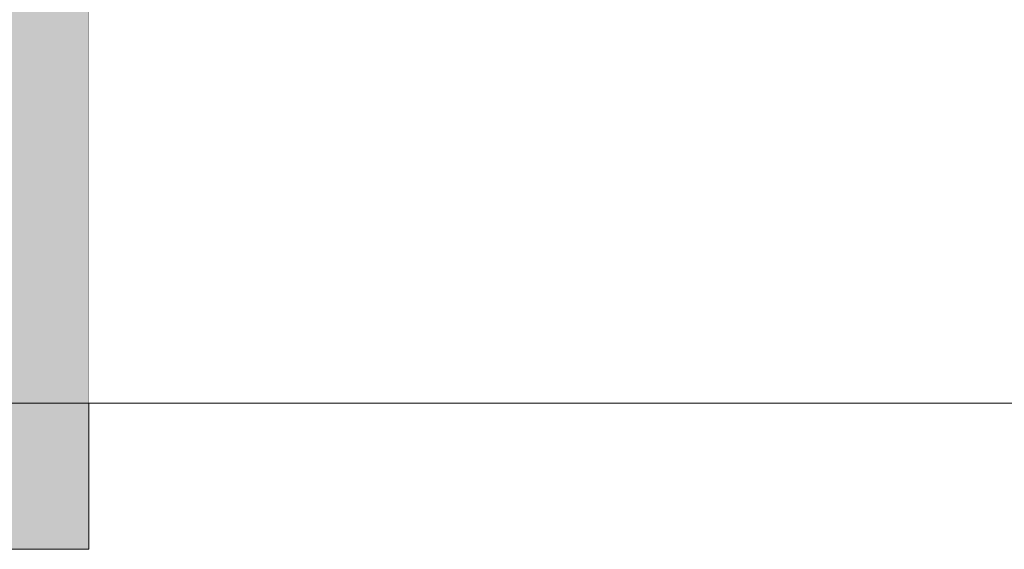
# Model space of a CAD drawing. Header units: millimetres. Extents: x -798 to 64004, y -9065 to 14108.
# Tile 13 of 32: x 55353 to 58050, y -9065 to -7615. Entities that reach past the tile are written whole.
import ezdxf

# ---------------------------------------------------------------- set-up
doc = ezdxf.new("R2010")
doc.units = ezdxf.units.MM
doc.header["$MEASUREMENT"] = 0
doc.linetypes.add('Wipeout_Contour', pattern=[1000, 0, -1000])
doc.layers.add('0_Pen_No__2', color=8, linetype='Continuous', lineweight=15)
doc.layers.add('I-WALL.IFC Model_Pen_No__2', color=8, linetype='Continuous', lineweight=15)
doc.layers.add('I-WALL.IFC Model', color=7, linetype='Continuous')

msp = doc.modelspace()

# ---------------------------------------------------------------- hatches: boundary and pattern name
at = {"layer": 'I-WALL.IFC Model', "linetype": 'Continuous', "lineweight": 0, "true_color": 0x000000}
msp.add_hatch(color=178, dxfattribs=at).paths.add_polyline_path([(55541.7, -9064.8), (55541.7, -4755.4), (55166.8, -4755.4), (55166.8, -4790.4), (54886.8, -4790.4), (54886.8, -4755.4), (54876.7, -4755.4), (54876.7, -9064.8)])

# ---------------------------------------------------------------- linework, layer by layer
at = {"layer": 'I-WALL.IFC Model_Pen_No__2', "color": 8, "linetype": 'Continuous', "lineweight": 15}
for p, q in [((55541.7, -5874.8), (55541.7, -9064.8)), ((55521.7, -9064.8), (54876.7, -9064.8)), ((55541.7, -9064.8), (55521.7, -9064.8))]:
    msp.add_line(p, q, dxfattribs=at)

# ---------------------------------------------------------------- next in the draw order: wipeouts: each hides what was drawn before it
at = {"color": 254, "linetype": 'Wipeout_Contour', "lineweight": 0, "ltscale": 233153.568169}
msp.add_wipeout([(55541.7, -7574.8), (55541.7, -8664.8), (59891.7, -8664.8), (59891.7, -7574.8)], dxfattribs=at).dxf.layer = 'I-WALL.IFC Model'

# ---------------------------------------------------------------- next in the draw order: linework, layer by layer
at = {"layer": '0_Pen_No__2', "color": 8, "linetype": 'Continuous', "lineweight": 15}
msp.add_line((54876.7, -8664.8), (60141.7, -8664.8), dxfattribs=at)

doc.saveas('drawing.dxf')
